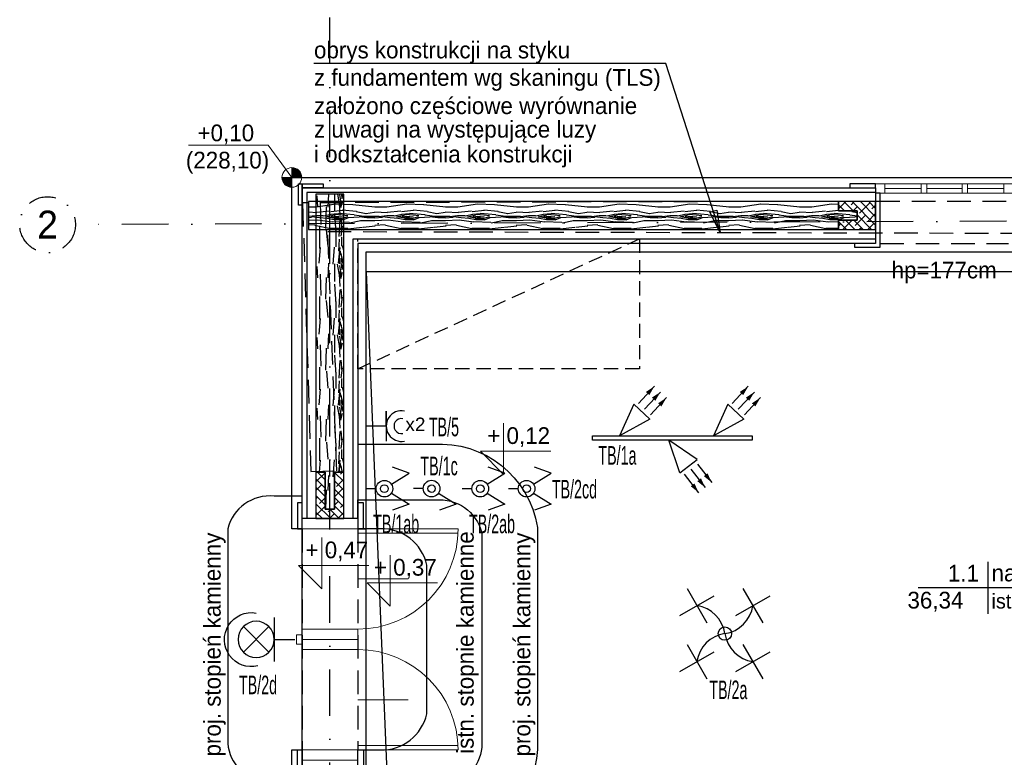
# Model space of a CAD drawing. Header units: centimetres. Extents: x 148004 to 151785, y -7215 to -1472.
# Tile 3 of 20: x 148732 to 149261, y -6018 to -5621. Entities that reach past the tile are written whole.
import ezdxf
from ezdxf.enums import TextEntityAlignment as Align

# ---------------------------------------------------------------- set-up
doc = ezdxf.new("R2010")
doc.units = ezdxf.units.CM
doc.header["$LTSCALE"] = 0.1
doc.linetypes.add('DASHDOT', pattern=[1, 0.5, -0.25, 0, -0.25])
doc.linetypes.add('DASHEDX2', pattern=[38.1, 25.4, -12.7])
doc.layers.get('0').update_dxf_attribs({"color": 45})
for name, color, linetype, lineweight in [('A_Drzwi', 2, 'Continuous', 18), ('A_Opisy', 7, 'Continuous', 18), ('A_stolarka_O', 4, 'Continuous', 15), ('HACZE', 52, 'Continuous', 9), ('rzędne proj_k', 190, 'Continuous', 18)]:
    doc.layers.add(name, color=color, linetype=linetype, lineweight=lineweight)
for name, color, linetype in [('A_opis_pom', 7, 'Continuous'), ('ELEK GNIAZDA', 234, 'Continuous'), ('ELEK OPIS', 140, 'Continuous'), ('ELEK OŚWIETLENIE', 154, 'Continuous'), ('ELEKTRYKA_OPIS GNIAZD', 230, 'Continuous'), ('hatch_R&F', 4, 'Continuous'), ('opisy_PROKON', 3, 'Continuous'), ('osie_R&F', 6, 'DASHDOT'), ('widoki_przerywana_R&F', 4, 'DASHEDX2'), ('widoki_R&F', 4, 'Continuous'), ('ściany_murowane_R&F', 13, 'Continuous')]:
    doc.layers.add(name, color=color, linetype=linetype)
doc.styles.add('1_100', font='romans.shx', dxfattribs={"width": 0.8})
doc.styles.add('arial', font='arial.ttf')
doc.styles.add('CG', font='txt')
doc.styles.add('GENERATED_STYLE_1', font='arial.ttf')
doc.styles.add('TECH', font='txt')
doc.dimstyles.new('1_100', dxfattribs={"dimscale": 1.5, "dimtxt": 10, "dimasz": 6, "dimexe": 0, "dimexo": 0, "dimgap": 1.5, "dimtad": 1, "dimdec": 1, "dimrnd": 1, "dimzin": 12, "dimdsep": 46, "dimtxsty": '1_100', "dimblk1": 'U1', "dimblk2": 'U1', "dimsah": 1, "dimcen": -6, "dimse1": 1, "dimse2": 1, "dimclrt": 2, "dimadec": 0, "dimazin": 0, "dimtfac": 0.072, "dimtdec": 1, "dimtix": 1, "dimtmove": 2, "dimatfit": 3, "dimldrblk": 'DOT', "dimfxl": 0, "dimtolj": 1, "dimtzin": 12, "dimarcsym": 0})

# ---------------------------------------------------------------- blocks, each defined once
blk = doc.blocks.new('*U16')
at = {"color": 4}
for p, q in [((-7.37, 8), (-7.37, 62)), ((-5, 8), (-5, 62))]:
    blk.add_line(p, q, dxfattribs=at)
at = {"color": 9}
blk.add_line((-32, 8), (-32, 35.12), dxfattribs=at)
at = {"color": 4}
for points in [[(-64.5, 8), (-64.5, -22), (-59, -22), (-59, 8), (-64.5, 8)], [(-5, 8), (-5, -22), (0.5, -22), (0.5, 8), (-5, 8)]]:
    blk.add_lwpolyline(points, dxfattribs=at)
at = {"color": 9}
blk.add_arc((-5, 8), 54, 90, 180, dxfattribs=at)
blk = doc.blocks.new('osie_przyziemie')
at = {"layer": 'osie_R&F', "ltscale": 500}
for points in [[(149148.5, -6296.58), (149148.5, -5332.1)], [(150364.22, -5726.87), (149011.58, -5731.7)]]:
    blk.add_lwpolyline(points, dxfattribs=at)
at = {"layer": 'osie_R&F', "ltscale": 300}
blk.add_circle((148996.58, -5731.7), 15, dxfattribs=at)
at = {"layer": 'osie_R&F', "color": 3, "ltscale": 75, "style": 'TECH'}
blk.add_text('2', height=15, dxfattribs=at).set_placement((148996.58, -5731.7), align=Align.MIDDLE_CENTER)
blk = doc.blocks.new('*U19')
for p, q in [((0, 22.22), (0, -24.36)), ((-62.5, -0.82), (160.5, -0.82))]:
    blk.add_line(p, q)
at = {"color": 6, "style": 'TECH'}
blk.add_attdef('NR_POM', text='', height=14.4, dxfattribs=at).set_placement((-7.95, 4.58), align=Align.RIGHT)
at = {"style": 'TECH'}
for tag, p, height in [('NAZWA_POM', (3.34, 4.73), 14.4), ('POSADZKA_POM', (3.28, -19.59), 12)]:
    blk.add_attdef(tag, p, '', height=height, dxfattribs=at)
at = {"color": 2, "style": 'TECH'}
blk.add_attdef('POW_POM', text='', height=16, dxfattribs=at).set_placement((-21.84, -19.61), align=Align.RIGHT)
at = {"color": 2, "style": 'arial', "flags": 2}
for tag, p, height in [('2', (-7.17, -12.72), 5.7), ('m', (-17.46, -19.56), 9.2)]:
    blk.add_attdef(tag, p, '', height=height, dxfattribs=at)
blk = doc.blocks.new('rzędna terenu_k')
h = blk.add_hatch(color=256)
h.dxf.hatch_style = 1
h.paths.add_polyline_path([(0, 10), (0, 0), (10, 0, 0.414214)])
h = blk.add_hatch(color=256)
h.dxf.hatch_style = 1
h.paths.add_polyline_path([(0, 0), (-10, 0, 0.414214), (0, -10)])
for points in [[(0, 0), (0, 10)], [(0, 10), (0, -10)], [(0, 0), (-10, 0)], [(-10, 0), (10, 0)]]:
    blk.add_lwpolyline(points)
blk.add_circle((0, 0), 10)
blk = doc.blocks.new('U1')
for p, q in [((0, -1), (0, 1)), ((1.5, 0), (-1.5, 0))]:
    blk.add_line(p, q)
at = {"color": 2, "const_width": 0.1}
blk.add_lwpolyline([(-0.5, -0.5), (0.5, 0.5)], dxfattribs=at)
blk = doc.blocks.new('OPRAWA ŻYRANDOL')
at = {"layer": 'ELEK GNIAZDA'}
blk.add_circle((0, 59.8), 59.8, dxfattribs=at)
at = {"layer": 'ELEK OŚWIETLENIE'}
for p, q in [((-339.8, 464.6), (-162.3, 157.1)), ((162.3, 464.6), (339.8, 157.1)), ((-404.8, 222.1), (-97.3, 399.7)), ((97.3, 222.1), (404.8, 399.7)), ((-339.8, -37.5), (-162.3, -345)), ((162.3, -37.5), (339.8, -345)), ((-404.8, -280), (-97.3, -102.5)), ((97.3, -280), (404.8, -102.5))]:
    blk.add_line(p, q, dxfattribs=at)
for centre, start, end in [((-294.6, 16.3), 8.39944, 81.60056), ((-43.5, 354.4), 278.39944, 351.60056), ((43.5, -234.7), 98.39944, 171.60056), ((294.6, 103.3), 188.39944, 261.60056)]:
    blk.add_arc(centre, 297.8, start, end, dxfattribs=at)
blk = doc.blocks.new('gniazdo podwójne p.t. hermetyczne')
at = {"layer": 'ELEK GNIAZDA'}
for q in [(98226.42, -23430.34, 50.7), (98244.38, -23443.82, 50.7)]:
    blk.add_line((98244.38, -23430.34, 50.7), q, dxfattribs=at)
at = {"layer": 'ELEK GNIAZDA', "elevation": 50.7}
blk.add_lwpolyline([(98244.38, -23416.87), (98244.38, -23430.34), (98244.38, -23430.34), (98244.38, -23416.87)], close=True, dxfattribs=at)
at = {"layer": 'ELEK GNIAZDA'}
for radius in [13.74, 6.74]:
    blk.add_arc((98258.12, -23430.34, 50.7), radius, 78.72187, 281.27813, dxfattribs=at)
at = {"layer": 'ELEK OPIS', "style": 'GENERATED_STYLE_1'}
blk.add_text('x2', height=12.165, dxfattribs=at).set_placement((98261.61, -23434.86))
blk = doc.blocks.new('kinkiet zewnetrzny ozdobny')
at = {"layer": 'ELEK OŚWIETLENIE'}
for p, q in [((-249, -196.8), (-249, 196.8)), ((-296.5, -114.8), (-526, 114.8)), ((-296.5, 114.8), (-526, -114.8)), ((-249, 0), (-65.6, 0))]:
    blk.add_line(p, q, dxfattribs=at)
blk.add_circle((-411.3, 0), 162.3, dxfattribs=at)
blk.add_arc((-453.4, 2.4), 242.6, 76.5508, 280.10842, dxfattribs=at)
blk = doc.blocks.new('naświetlacze 3x')
at = {"layer": 'ELEK OŚWIETLENIE'}
for p, q in [((-10.18, 19.8), (-1.54, 28.98)), ((40.35, 19.8), (48.99, 28.98)), ((-6.93, 16.75), (1.71, 25.92)), ((-3.67, 13.71), (4.97, 22.88)), ((43.6, 16.75), (52.24, 25.92)), ((46.86, 13.71), (55.5, 22.88)), ((-12.63, 19.31), (-20.3, 2.42)), ((-12.63, 19.31), (-3.99, 11.25)), ((37.9, 19.31), (30.23, 2.42)), ((37.9, 19.31), (46.54, 11.25)), ((-3.99, 11.25), (-20.3, 2.42)), ((46.54, 11.25), (30.23, 2.42)), ((21.55, -10.36), (6.16, 0)), ((12.18, -17.54), (6.16, 0)), ((12.18, -17.54), (21.55, -10.36)), ((18.09, -15.54), (25.81, -25.51)), ((21.63, -12.83), (29.34, -22.8)), ((14.57, -18.27), (22.28, -28.24))]:
    blk.add_line(p, q, dxfattribs=at)
for points in [[(-1.54, 28.98, 0, 2.5, 0), (-5.2, 25.09, 2.5, 2.5, 0)], [(1.71, 25.92, 0, 2.5, 0), (-1.95, 22.03, 2.5, 2.5, 0)], [(48.99, 28.98, 0, 2.5, 0), (45.33, 25.09, 2.5, 2.5, 0)], [(52.24, 25.92, 0, 2.5, 0), (48.58, 22.03, 2.5, 2.5, 0)], [(4.97, 22.88, 0, 2.5, 0), (1.31, 18.99, 2.5, 2.5, 0)], [(55.5, 22.88, 0, 2.5, 0), (51.84, 18.99, 2.5, 2.5, 0)], [(25.81, -25.51, 0, 2.5, 0), (22.54, -21.29, 2.5, 2.5, 0)], [(29.34, -22.8, 0, 2.5, 0), (26.07, -18.57, 2.5, 2.5, 0)], [(22.28, -28.24, 0, 2.5, 0), (19.01, -24.01, 2.5, 2.5, 0)]]:
    blk.add_lwpolyline(points, format="xyseb", dxfattribs=at)
blk.add_lwpolyline([(-34.8, 2.42), (51.03, 2.42), (51.03, 0), (-34.8, 0)], close=True, dxfattribs=at)
blk = doc.blocks.new('ŚWIECZNIKOWY IP44')
at = {"layer": 'ELEK OŚWIETLENIE'}
for p, q in [((8404.69, -43208.58, 1820.11), (8399.23, -43223.58, 1820.11)), ((8414.67, -43224.43, 1820.11), (8404.69, -43208.58, 1820.11)), ((8422.62, -43224.43, 1820.11), (8432.6, -43208.58, 1820.11)), ((8432.6, -43208.58, 1820.11), (8438.06, -43223.58, 1820.11)), ((8418.64, -43238.21, 1820.11), (8418.64, -43247.06, 1820.11))]:
    blk.add_line(p, q, dxfattribs=at)
for radius in [7.46, 3.46]:
    blk.add_circle((8418.64, -43230.74, 1820.11), radius, dxfattribs=at)
blk = doc.blocks.new('1-BIEGUNOWY IP44')
at = {"layer": 'ELEK OŚWIETLENIE'}
for p, q in [((8422.18, -43175.05, 50.7), (8432.16, -43159.2, 50.7)), ((8432.16, -43159.2, 50.7), (8437.62, -43174.21, 50.7)), ((8418.21, -43188.83, 50.7), (8418.21, -43197.68, 50.7))]:
    blk.add_line(p, q, dxfattribs=at)
for radius in [7.46, 3.33]:
    blk.add_circle((8418.21, -43181.37, 50.7), radius, dxfattribs=at)

msp = doc.modelspace()

# ---------------------------------------------------------------- hatches: boundary and pattern name
at = {"layer": 'hatch_R&F'}
h = msp.add_hatch(dxfattribs=at)
h.set_pattern_fill('WOOD8', color=256, scale=1.5, angle=90)
h.set_pattern_definition([(79.6952, (-279.337, 11.811), (38.09980505, 228.600036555), [4.259694, -421.711222]), (90, (-278.575, 16.002), (-38.1, 38.1), [4.191, -33.909]), (108.4349, (-278.575, 20.193), (-38.0999391, 76.2000172), [3.6144705, -116.868283]), (262.875, (-279.718, 23.622), (38.09993454, 266.70001447), [3.071736, -304.1002935]), (264.8056, (-280.099, 20.574), (38.09981744, 381.000025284), [4.208298, -416.619957]), (284.0362, (-280.48, 16.383), (38.09992533, -114.30002066), [4.712703, -152.377597]), (99.4623, (-279.337, 14.859), (-38.0999298, 190.50002997), [2.3175465, -229.4357235]), (83.6598, (-279.718, 17.145), (-38.10006039, -304.79997661), [3.450108, -341.560061]), (275.7106, (-279.337, 20.574), (38.10005066, -342.89997768), [3.8290125, -379.071264]), (258.6901, (-278.956, 16.764), (38.0999093, 152.40002937), [1.942719, -192.329905]), (84.8056, (-278.956, 8.382), (-38.09981744, -381.000025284), [4.208298, -416.619957]), (78.6901, (-278.575, 12.573), (-38.0999093, -152.40002937), [3.885438, -190.387186]), (90, (-277.813, 16.383), (-38.1, 38.1), [4.572, -33.528]), (110.556, (-277.813, 20.955), (-76.1998468, 190.50007021), [3.255264, -322.271288]), (93.8141, (-278.956, 24.003), (-38.100233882, 533.39997427), [5.727687, -567.04089]), (84.8056, (-279.337, 29.718), (-38.09981744, -381.000025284), [4.208298, -416.619957]), (90, (-278.956, 33.91), (-38.1, 38.1), [4.191, -33.909]), (95.1944, (-278.956, 2e-15), (-38.09981744, 381.000025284), [4.208298, -416.619957]), (84.8056, (-279.337, 4.191), (-38.09981744, -381.000025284), [4.208298, -416.619957]), (90, (-279.718, 2e-15), (-38.1, 38.1), [2.286, -35.814]), (95.1944, (-279.718, 2.286), (-38.09981744, 381.000025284), [4.208298, -416.619957]), (90, (-280.1, 6.477), (-38.1, 38.1), [3.81, -34.29]), (100.3048, (-280.099, 10.287), (38.09980505, -228.600036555), [4.259694, -421.711222]), (95.1944, (-280.861, 14.478), (-38.09981744, 381.000025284), [4.208298, -416.619957]), (84.8056, (-281.242, 18.669), (-38.09981744, -381.000025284), [4.208298, -416.619957]), (84.8056, (-280.861, 22.86), (-38.09981744, -381.000025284), [4.208298, -416.619957]), (81.8699, (-280.48, 27.051), (-38.09997482, -228.59999127), [5.3881395, -264.019513]), (90, (-279.718, 32.385), (-38.1, 38.1), [5.715, -32.385]), (77.4712, (-256.858, 30.861), (38.09998475, 190.50001162), [3.5126295, -347.751997]), (84.2894, (-256.096, 34.29), (-38.10005066, -342.89997768), [3.8290125, -379.071264]), (98.1301, (-256.858, 30.861), (-38.09997482, 228.59999127), [2.6940885, -266.713602]), (99.4623, (-257.239, 33.528), (-38.0999298, 190.50002997), [4.6350555, -227.118177]), (90, (-258, 5e-16), (-38.1, 38.1), [4.572, -33.528]), (80.5377, (-258.001, 4.572), (-38.0999298, -190.50002997), [2.3175465, -229.4357235]), (291.8014, (-257.62, 6.858), (-38.09999637, 114.30000984), [2.0517615, -203.123025]), (282.9946, (-256.858, 4.953), (-76.199908, 342.900029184), [5.083188, -503.234211]), (82.875, (-256.858, 35.052), (-38.09993454, -266.70001447), [3.071736, -304.1002935]), (97.125, (-256.858, 35.052), (-38.09993454, 266.70001447), [3.071736, -304.1002935]), (90, (-257.24, 4e-16), (-38.1, 38.1), [3.048, -35.052]), (284.0362, (-257.239, 3.048), (38.09992533, -114.30002066), [3.1418025, -153.948536]), (86.6335, (-258.382, 8.382), (-38.10041802, -609.59997445), [6.488202, -642.331443]), (87.7094, (-258.001, 14.859), (-38.09983787, -914.400004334), [9.53262, -943.729075]), (93.1798, (-257.62, 24.384), (-38.09965868, 647.700018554), [6.8685915, -679.98895]), (99.4623, (-258.001, 31.242), (-38.0999298, 190.50002997), [6.952602, -224.800668]), (100.3048, (-254.572, 3e-16), (38.09980505, -228.600036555), [4.259694, -421.711222]), (105.9454, (-255.334, 4.191), (38.09999644, -152.40000495), [5.5474365, -271.824755]), (90, (-256.858, 9.525), (-38.1, 38.1), [4.953, -33.147]), (81.8699, (-256.858, 14.478), (-38.09997482, -228.59999127), [5.3881395, -264.019513]), (93.5763, (-256.096, 19.812), (-38.09964605, 571.50002525), [6.1078875, -604.681557]), (81.2538, (-256.477, 25.908), (38.100159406, 266.6999754), [5.0112555, -496.115988]), (75.9638, (-255.715, 30.861), (-38.09992533, -114.30002066), [4.712703, -152.377597]), (90, (-254.572, 35.433), (-38.1, 38.1), [2.667, -35.433]), (264.8056, (-258.382, 8.382), (38.09981744, 381.000025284), [8.416557, -412.411697]), (85.2364, (-260.668, 7e-16), (-38.099677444, -419.10003665), [9.1756995, -449.60907]), (90, (-259.906, 9.144), (-38.1, 38.1), [8.763, -29.337]), (94.0856, (-259.906, 17.907), (-38.09985294, 495.300005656), [10.695165, -524.0637855]), (90, (-260.668, 28.575), (-38.1, 38.1), [9.525, -28.575]), (97.125, (-252.667, 2e-16), (-38.09993454, 266.70001447), [9.2151705, -297.956859]), (96.3402, (-253.81, 9.144), (-38.10006039, 304.79997661), [6.9002145, -338.109954]), (87.5104, (-254.572, 16.002), (-38.100680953, -838.199979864), [8.771268, -868.356607]), (83.4802, (-254.191, 24.765), (-114.299982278, -990.599992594), [13.4217915, -1328.758531]), (93.0128, (-277.432, 2e-15), (-38.100156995, 685.800000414), [7.24902, -717.6529335]), (81.8699, (-277.813, 7.239), (-38.09997482, -228.59999127), [8.0822295, -261.325462]), (87.6141, (-276.67, 15.24), (-38.099342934, -876.300019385), [9.1519245, -906.04147]), (100.6197, (-276.289, 24.384), (76.200307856, -419.099938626), [6.2022225, -614.020819]), (90, (-277.432, 30.48), (-38.1, 38.1), [7.62, -30.48]), (86.8202, (-282.004, 2e-15), (-38.09965868, -647.700018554), [6.8685915, -679.98895]), (96.009, (-281.623, 6.858), (38.09997376, -380.999991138), [7.279005, -720.620466]), (96.7098, (-282.385, 14.097), (38.099767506, -342.900038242), [6.5216535, -645.645267]), (84.2894, (-283.147, 20.574), (-38.10005066, -342.89997768), [7.6580235, -375.242252]), (77.9052, (-282.385, 28.194), (-76.200256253, -342.899946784), [5.4550815, -540.053898]), (99.4623, (-281.242, 33.528), (-38.0999298, 190.50002997), [4.6350555, -227.118177]), (93.8141, (-274.765, 2e-15), (-38.100233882, 533.39997427), [5.727687, -567.04089]), (77.1957, (-275.146, 5.715), (-114.300282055, -495.299917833), [8.595741, -850.979426]), (90, (-273.24, 14.097), (-38.1, 38.1), [9.525, -28.575]), (95.4403, (-273.241, 23.622), (38.099747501, -419.100012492), [8.037195, -795.683181]), (96.7098, (-274.003, 31.623), (38.099767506, -342.900038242), [6.5216535, -645.645267]), (90, (-284.67, 2e-15), (-38.1, 38.1), [6.477, -31.623]), (98.1301, (-284.671, 6.477), (-38.09997482, 228.59999127), [10.776318, -258.6313725]), (87.6141, (-286.195, 17.145), (-38.099342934, -876.300019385), [9.1519245, -906.04147]), (84.4725, (-285.814, 26.289), (76.199443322, 800.100066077), [11.8661685, -1174.7515875]), (96.8428, (-250, 0), (76.200304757, -647.699976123), [9.593352, -949.74015]), (90, (-251.143, 9.525), (-38.1, 38.1), [10.668, -27.432]), (86.3478, (-251.143, 20.193), (-76.1995157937, -1181.100036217), [17.943423, -1776.400727]), (90, (-263.335, 8e-16), (-38.1, 38.1), [9.144, -28.956]), (94.7636, (-263.335, 9.144), (-38.099677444, 419.10003665), [9.1756995, -449.60907]), (88.1524, (-264.097, 18.288), (-38.099783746, -1143.00001771), [11.8171335, -1169.897228]), (87.2737, (-263.716, 30.099), (-38.099848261, -762.000010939), [8.0100675, -792.99656]), (84.8056, (-269.431, 1e-15), (-38.09981744, -381.000025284), [8.416557, -412.411697]), (90, (-268.67, 8.382), (-38.1, 38.1), [12.192, -25.908]), (91.9092, (-268.669, 20.574), (-38.100923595, 1104.899963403), [11.436363, -1132.1984595]), (93.5763, (-269.05, 32.004), (-38.09964605, 571.50002525), [6.1078875, -604.681557])])
h.paths.add_polyline_path([(148901, -5864.87), (148906, -5864.87), (148906, -5715.37), (148891, -5715.37), (148891, -5864.87), (148896, -5864.87), (148896, -5884.87), (148901, -5884.87)])
h = msp.add_hatch(dxfattribs=at)
h.set_pattern_fill('WOOD8', color=256, scale=1.5)
h.set_pattern_definition([(349.6952, (-722.5956, 25.337), (228.600036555, -38.09980505), [4.259694, -421.711222]), (0, (-718.405, 24.575), (38.1, 38.1), [4.191, -33.909]), (18.4349, (-714.214, 24.575), (76.2000172, 38.0999391), [3.6144705, -116.868283]), (172.875, (-710.7846, 25.718), (266.70001447, -38.09993454), [3.071736, -304.1002935]), (174.8056, (-713.8326, 26.099), (381.000025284, -38.09981744), [4.208298, -416.619957]), (194.0362, (-718.024, 26.48), (-114.30002066, -38.09992533), [4.712703, -152.377597]), (9.4623, (-719.5476, 25.337), (190.50002997, 38.0999298), [2.3175465, -229.4357235]), (353.6598, (-717.2616, 25.718), (-304.79997661, 38.10006039), [3.450108, -341.560061]), (185.7106, (-713.8326, 25.337), (-342.89997768, -38.10005066), [3.8290125, -379.071264]), (168.6901, (-717.643, 24.956), (152.40002937, -38.0999093), [1.942719, -192.329905]), (354.8056, (-726.0246, 24.956), (-381.000025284, 38.09981744), [4.208298, -416.619957]), (348.6901, (-721.834, 24.575), (-152.40002937, 38.0999093), [3.885438, -190.387186]), (0, (-718.024, 23.813), (38.1, 38.1), [4.572, -33.528]), (20.556, (-713.4516, 23.813), (190.50007021, 76.1998468), [3.255264, -322.271288]), (3.8141, (-710.4036, 24.956), (533.39997427, 38.100233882), [5.727687, -567.04089]), (354.8056, (-704.6886, 25.337), (-381.000025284, 38.09981744), [4.208298, -416.619957]), (0, (-700.498, 24.956), (38.1, 38.1), [4.191, -33.909]), (5.1944, (-734.4066, 24.956), (381.000025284, 38.09981744), [4.208298, -416.619957]), (354.8056, (-730.2156, 25.337), (-381.000025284, 38.09981744), [4.208298, -416.619957]), (0, (-734.407, 25.718), (38.1, 38.1), [2.286, -35.814]), (5.1944, (-732.1206, 25.718), (381.000025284, 38.09981744), [4.208298, -416.619957]), (0, (-727.93, 26.1), (38.1, 38.1), [3.81, -34.29]), (10.3048, (-724.1196, 26.099), (-228.600036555, -38.09980505), [4.259694, -421.711222]), (5.1944, (-719.9286, 26.861), (381.000025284, 38.09981744), [4.208298, -416.619957]), (354.8056, (-715.7376, 27.242), (-381.000025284, 38.09981744), [4.208298, -416.619957]), (354.8056, (-711.5466, 26.861), (-381.000025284, 38.09981744), [4.208298, -416.619957]), (351.8699, (-707.3556, 26.48), (-228.59999127, 38.09997482), [5.3881395, -264.019513]), (0, (-702.02, 25.718), (38.1, 38.1), [5.715, -32.385]), (347.4712, (-703.5456, 2.858), (190.50001162, -38.09998475), [3.5126295, -347.751997]), (354.2894, (-700.1166, 2.096), (-342.89997768, 38.10005066), [3.8290125, -379.071264]), (8.1301, (-703.5456, 2.858), (228.59999127, 38.09997482), [2.6940885, -266.713602]), (9.4623, (-700.8786, 3.239), (190.50002997, 38.0999298), [4.6350555, -227.118177]), (0, (-734.407, 4), (38.1, 38.1), [4.572, -33.528]), (350.5377, (-729.8346, 4.001), (-190.50002997, 38.0999298), [2.3175465, -229.4357235]), (201.8014, (-727.5486, 3.62), (114.30000984, 38.09999637), [2.0517615, -203.123025]), (192.9946, (-729.4536, 2.858), (342.900029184, 76.199908), [5.083188, -503.234211]), (352.875, (-699.3546, 2.858), (-266.70001447, 38.09993454), [3.071736, -304.1002935]), (7.125, (-699.3546, 2.858), (266.70001447, 38.09993454), [3.071736, -304.1002935]), (0, (-734.407, 3.24), (38.1, 38.1), [3.048, -35.052]), (194.0362, (-731.359, 3.239), (-114.30002066, -38.09992533), [3.1418025, -153.948536]), (356.6335, (-726.0246, 4.382), (-609.59997445, 38.10041802), [6.488202, -642.331443]), (357.7094, (-719.5476, 4.001), (-914.400004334, 38.09983787), [9.53262, -943.729075]), (3.1798, (-710.0226, 3.62), (647.700018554, 38.09965868), [6.8685915, -679.98895]), (9.4623, (-703.1646, 4.001), (190.50002997, 38.0999298), [6.952602, -224.800668]), (10.3048, (-734.4066, 0.572), (-228.600036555, -38.09980505), [4.259694, -421.711222]), (15.9454, (-730.2156, 1.334), (-152.40000495, -38.09999644), [5.5474365, -271.824755]), (0, (-724.88, 2.858), (38.1, 38.1), [4.953, -33.147]), (351.8699, (-719.9286, 2.858), (-228.59999127, 38.09997482), [5.3881395, -264.019513]), (3.5763, (-714.5946, 2.096), (571.50002525, 38.09964605), [6.1078875, -604.681557]), (351.2538, (-708.4986, 2.477), (266.6999754, -38.100159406), [5.0112555, -496.115988]), (345.9638, (-703.546, 1.715), (-114.30002066, 38.09992533), [4.712703, -152.377597]), (0, (-698.974, 0.572), (38.1, 38.1), [2.667, -35.433]), (174.8056, (-726.0246, 4.382), (381.000025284, -38.09981744), [8.416557, -412.411697]), (355.2364, (-734.4066, 6.668), (-419.10003665, 38.099677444), [9.1756995, -449.60907]), (0, (-725.263, 5.906), (38.1, 38.1), [8.763, -29.337]), (4.0856, (-716.4996, 5.906), (495.300005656, 38.09985294), [10.695165, -524.0637855]), (0, (-705.83, 6.668), (38.1, 38.1), [9.525, -28.575]), (7.125, (-734.4066, -1.333), (266.70001447, 38.09993454), [9.2151705, -297.956859]), (6.3402, (-725.2626, -0.19), (304.79997661, 38.10006039), [6.9002145, -338.109954]), (357.5104, (-718.4046, 0.572), (-838.199979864, 38.100680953), [8.771268, -868.356607]), (353.4802, (-709.6416, 0.191), (-990.599992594, 114.299982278), [13.4217915, -1328.758531]), (3.0128, (-734.4066, 23.432), (685.800000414, 38.100156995), [7.24902, -717.6529335]), (351.8699, (-727.1676, 23.813), (-228.59999127, 38.09997482), [8.0822295, -261.325462]), (357.6141, (-719.1666, 22.67), (-876.300019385, 38.099342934), [9.1519245, -906.04147]), (10.6197, (-710.0226, 22.289), (-419.099938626, -76.200307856), [6.2022225, -614.020819]), (0, (-703.927, 23.432), (38.1, 38.1), [7.62, -30.48]), (356.8202, (-734.4066, 28.004), (-647.700018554, 38.09965868), [6.8685915, -679.98895]), (6.009, (-727.5486, 27.623), (-380.999991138, -38.09997376), [7.279005, -720.620466]), (6.7098, (-720.3096, 28.385), (-342.900038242, -38.099767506), [6.5216535, -645.645267]), (354.2894, (-713.8326, 29.147), (-342.89997768, 38.10005066), [7.6580235, -375.242252]), (347.9052, (-706.2126, 28.385), (-342.899946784, 76.200256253), [5.4550815, -540.053898]), (9.4623, (-700.8786, 27.242), (190.50002997, 38.0999298), [4.6350555, -227.118177]), (3.8141, (-734.4066, 20.765), (533.39997427, 38.100233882), [5.727687, -567.04089]), (347.1957, (-728.6916, 21.146), (-495.299917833, 114.300282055), [8.595741, -850.979426]), (0, (-720.31, 19.24), (38.1, 38.1), [9.525, -28.575]), (5.4403, (-710.7846, 19.241), (-419.100012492, -38.099747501), [8.037195, -795.683181]), (6.7098, (-702.7836, 20.003), (-342.900038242, -38.099767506), [6.5216535, -645.645267]), (0, (-734.407, 30.67), (38.1, 38.1), [6.477, -31.623]), (8.1301, (-727.9296, 30.671), (228.59999127, 38.09997482), [10.776318, -258.6313725]), (357.6141, (-717.2616, 32.195), (-876.300019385, 38.099342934), [9.1519245, -906.04147]), (354.4725, (-708.1176, 31.814), (800.100066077, -76.199443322), [11.8661685, -1174.7515875]), (6.8428, (-734.4066, -4), (-647.699976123, -76.200304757), [9.593352, -949.74015]), (0, (-724.88, -2.857), (38.1, 38.1), [10.668, -27.432]), (356.3478, (-714.2136, -2.857), (-1181.100036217, 76.1995157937), [17.943423, -1776.400727]), (0, (-734.407, 9.335), (38.1, 38.1), [9.144, -28.956]), (4.7636, (-725.2626, 9.335), (419.10003665, 38.099677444), [9.1756995, -449.60907]), (358.1524, (-716.1186, 10.097), (-1143.00001771, 38.099783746), [11.8171335, -1169.897228]), (357.2737, (-704.3076, 9.716), (-762.000010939, 38.099848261), [8.0100675, -792.99656]), (354.8056, (-734.4066, 15.431), (-381.000025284, 38.09981744), [8.416557, -412.411697]), (0, (-726.025, 14.67), (38.1, 38.1), [12.192, -25.908]), (1.9092, (-713.8326, 14.669), (1104.899963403, 38.100923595), [11.436363, -1132.1984595]), (3.5763, (-702.4026, 15.05), (571.50002525, 38.09964605), [6.1078875, -604.681557])])
h.paths.add_polyline_path([(148887, -5719.37), (148887, -5734.37), (149172.13, -5734.37), (149172.13, -5729.37), (149182.13, -5729.37), (149182.13, -5724.37), (149172.13, -5724.37), (149172.13, -5719.37)])
h = msp.add_hatch(dxfattribs=at)
h.set_pattern_fill('ANSI38', color=256, angle=90)
h.set_pattern_definition([(135, (-372.689, -4), (-2.24506403, -2.24506403), []), (225, (-372.689, -4), (-2.24506403, -6.73519209), [7.9375, -4.7625])])
h.paths.add_polyline_path([(149192.13, -5719.37), (149172.13, -5719.37), (149172.13, -5724.37), (149182.13, -5724.37), (149182.13, -5729.37), (149172.13, -5729.37), (149172.13, -5734.37), (149192.13, -5734.37), (149192.13, -5729.37), (149192.13, -5724.37)])
h = msp.add_hatch(dxfattribs=at)
h.set_pattern_fill('ANSI38', color=256, angle=90)
h.set_pattern_definition([(135, (-250, 1.5), (-2.24506403, -2.24506403), []), (225, (-250, 1.5), (-2.24506403, -6.73519209), [7.9375, -4.7625])])
h.paths.add_polyline_path([(148901, -5864.87), (148901, -5884.87), (148896, -5884.87), (148896, -5864.87), (148891, -5864.87), (148891, -5889.87), (148906, -5889.87), (148906, -5864.87)])

# ---------------------------------------------------------------- linework, layer by layer
at = {"layer": 'A_Opisy'}
for points in [[(148991.96, -5838.62), (148991.96, -5866.12), (148979.46, -5853.62), (149017.35, -5853.62)], [(148894.13, -5900.12), (148894.13, -5927.62), (148881.63, -5915.12), (148919.52, -5915.12)], [(148930.99, -5909.47), (148930.99, -5936.97), (148918.49, -5924.47), (148956.38, -5924.47)]]:
    msp.add_lwpolyline(points, dxfattribs=at)
at = {"layer": 'A_stolarka_O'}
for p, q in [((149194.63, -5709.87), (149263.63, -5709.87)), ((149216.63, -5712.37), (149197.13, -5712.37)), ((149219.63, -5712.37), (149238.63, -5712.37)), ((149241.63, -5712.37), (149261.13, -5712.37))]:
    msp.add_line(p, q, dxfattribs=at)
for points in [[(149197.13, -5714.87), (149197.13, -5709.87), (149192.13, -5709.87), (149192.13, -5714.87)], [(149216.63, -5709.87), (149216.63, -5714.87), (149197.13, -5714.87), (149197.13, -5709.87)], [(149216.63, -5714.87), (149216.63, -5709.87), (149219.63, -5709.87), (149219.63, -5714.87)], [(149219.63, -5709.87), (149219.63, -5714.87), (149261.13, -5714.87), (149261.13, -5709.87)], [(149241.63, -5714.87), (149241.63, -5709.87), (149238.63, -5709.87), (149238.63, -5714.87)], [(149261.13, -5714.87), (149261.13, -5709.87), (149266.13, -5709.87), (149266.13, -5714.87)], [(148880.5, -5952.37), (148880.5, -5957.37), (148883.5, -5957.37), (148883.5, -5952.37)]]:
    msp.add_lwpolyline(points, close=True, dxfattribs=at)
at = {"layer": 'Defpoints'}
msp.add_lwpolyline([(149789.4, -6163.37), (149789.4, -6163.37), (148918, -6163.37), (148918, -5746.37), (149789.4, -5746.37), (149789.4, -6163.37)], dxfattribs=at)
at = {"layer": 'ELEK OŚWIETLENIE'}
msp.add_lwpolyline([(149577.25, -5481.37), (149766.01, -5481.37), (149773.13, -5757.14), (148918, -5757.14), (148934.35, -6152.53), (149754.22, -6154.8), (149746.29, -6134.17)], dxfattribs=at)
at = {"layer": 'rzędne proj_k', "flags": 128}
msp.add_lwpolyline([(148822.33, -5688.95), (148865.29, -5688.95), (148878, -5706.37)], dxfattribs=at)
at = {"layer": 'widoki_przerywana_R&F', "ltscale": 3}
msp.add_line((148913.5, -5809.37), (149065, -5739.37), dxfattribs=at)
at = {"layer": 'widoki_przerywana_R&F', "ltscale": 5}
msp.add_line((149194.63, -5741.87), (149263.63, -5741.87), dxfattribs=at)
for points in [[(149357.63, -5719.47), (149153.4, -5719.23), (148883.78, -5719.99), (148888.26, -5864.5), (148902.23, -5864.15), (148897.3, -5735.46), (149665.62, -5737.31)], [(148883.5, -5895.37), (148883.5, -6014.37)], [(148913.5, -5895.37), (148913.5, -6014.37)]]:
    msp.add_lwpolyline(points, dxfattribs=at)
at = {"layer": 'widoki_przerywana_R&F', "ltscale": 3}
msp.add_lwpolyline([(148913.5, -5739.37), (149065, -5739.37), (149065, -5809.37), (148913.5, -5809.37)], close=True, dxfattribs=at)
at = {"layer": 'widoki_R&F', "linetype": 'Continuous', "lineweight": -3, "ltscale": 0.5}
for points in [[(148881.5, -5709.87), (148883.5, -5709.87), (148883.5, -5721.25), (148881.5, -5721.25)], [(148883.5, -5711.87), (148883.5, -5709.87), (148894.89, -5709.87), (148894.89, -5711.87)], [(149178.24, -5709.87), (149178.24, -5711.87), (149192.13, -5711.87), (149192.13, -5709.87)]]:
    msp.add_lwpolyline(points, close=True, dxfattribs=at)
at = {"layer": 'widoki_R&F'}
for points in [[(149192.13, -5714.37), (148886, -5714.37), (148886, -5889.87), (148883.5, -5889.87), (148883.5, -5711.87), (149192.13, -5711.87), (149192.13, -5714.87)], [(149192.13, -5719.37), (149172.13, -5719.37), (149172.13, -5724.37), (149182.13, -5724.37), (149182.13, -5729.37), (149172.13, -5729.37), (149172.13, -5734.37), (149192.13, -5734.37), (149192.13, -5729.37), (149192.13, -5729.37), (149192.13, -5724.37), (149192.13, -5724.37), (149192.13, -5719.37)], [(149192.13, -5741.87), (148913.5, -5741.87), (148913.5, -5889.87), (148911, -5889.87), (148911, -5739.37), (149192.13, -5739.37), (149192.13, -5741.87)]]:
    msp.add_lwpolyline(points, dxfattribs=at)
for points in [[(148901, -5864.87), (148906, -5864.87), (148906, -5715.37), (148891, -5715.37), (148891, -5864.87), (148896, -5864.87), (148896, -5884.87), (148901, -5884.87)], [(149192.13, -5741.87), (149180.74, -5741.87), (149180.74, -5743.87), (149194.63, -5743.87), (149194.63, -5714.87), (149192.13, -5714.87), (149192.13, -5741.87), (149192.13, -5741.87)], [(149172.13, -5724.37), (149172.13, -5719.37), (148887, -5719.37), (148887, -5734.37), (149172.13, -5734.37), (149172.13, -5729.37), (149182.13, -5729.37), (149182.13, -5724.37)], [(148901, -5864.87), (148901, -5884.87), (148896, -5884.87), (148896, -5864.87), (148891, -5864.87), (148891, -5889.87), (148906, -5889.87), (148906, -5864.87)], [(148883.5, -5895.37), (148883.5, -5881.48), (148881, -5881.48), (148881, -5895.37)], [(148916.5, -5895.37), (148916.5, -5881.48), (148913.5, -5881.48), (148913.5, -5895.37)], [(148883.5, -6014.37), (148883.5, -6028.25), (148881, -6028.25), (148881, -6014.37)], [(148916.5, -6014.37), (148916.5, -6028.25), (148913.5, -6028.25), (148913.5, -6014.37)]]:
    msp.add_lwpolyline(points, close=True, dxfattribs=at)
for points in [[(148913.54, -5849.88), (148953.96, -5849.88, -0.388233), (149010.16, -5894.6), (149010.16, -6014.02, -0.370351), (148961.82, -6063.94), (148913.5, -6063.94)], [(148913.5, -5889.87), (148913.54, -5879.88), (148955.2, -5879.88, -0.374972), (148980.16, -5897.47), (148980.16, -6012.94, -0.348362), (148960.16, -6033.94), (148913.5, -6033.94), (148913.56, -6014.37), (148925.69, -6014.37, 0.357981), (148950.63, -5994.87), (148950.63, -5914.87, 0.359624), (148925.63, -5895.37), (148913.37, -5895.37)], [(148913.54, -5879.88), (148955.2, -5879.88, -0.374972), (148980.16, -5897.47), (148980.16, -6012.94, -0.348362), (148960.16, -6033.94), (148913.5, -6033.94)]]:
    msp.add_lwpolyline(points, format="xyb", dxfattribs=at)
msp.add_lwpolyline([(148883.5, -6031.89), (148883.5, -5877.84), (148868.47, -5877.84, 0.374972), (148843.5, -5895.42), (148843.5, -6010.89, 0.348362), (148863.5, -6031.89)], format="xyb", close=True, dxfattribs=at)
at = {"layer": 'ściany_murowane_R&F', "color": 3, "lineweight": -3, "ltscale": 0.5}
for points in [[(148883.5, -5895.37), (148881, -5895.37), (148881, -5895.37), (148878, -5895.37), (148878, -5706.37), (149517, -5706.37)], [(148913.5, -5895.37), (148918, -5895.37), (148918, -5746.37), (149654.47, -5746.37), (149654.47, -5741.87)], [(149817.91, -6203.37), (148878, -6203.37), (148878, -6203.37), (148878, -6203.37), (148878, -6203.37), (148878, -6203.37), (148878, -6203.37), (148878, -6203.37), (148878, -6203.37), (148878, -6203.37), (148878, -6014.37), (148881, -6014.37), (148881, -6014.37), (148883.5, -6014.37)]]:
    msp.add_lwpolyline(points, dxfattribs=at)
at = {"layer": 'ściany_murowane_R&F', "lineweight": -3, "ltscale": 0.5}
msp.add_lwpolyline([(149192.13, -5711.87), (149192.13, -5741.87), (148913.5, -5741.87), (148913.5, -5889.87), (148883.5, -5889.87), (148883.5, -5711.87), (149192.13, -5711.87)], dxfattribs=at)

# ---------------------------------------------------------------- block references
at = {"layer": 'A_Drzwi', "xscale": -1, "rotation": 270}
msp.add_blockref('*U16', (148905.5, -5890.37), dxfattribs=at)
at = {"layer": 'A_Drzwi', "rotation": 270}
msp.add_blockref('*U16', (148905.5, -6019.37), dxfattribs=at)
at = {"layer": 'A_opis_pom', "lineweight": 5}
ref = msp.add_blockref('*U19', (149252.49, -5926.5), dxfattribs=dict(at, xscale=0.6, yscale=0.6, zscale=0.6))
ref.add_attrib('NR_POM', '1.1', dxfattribs={"layer": '0', "color": 6, "height": 9, "style": 'TECH'}).set_placement((149247.72, -5923.75), align=Align.RIGHT)
ref.add_attrib('NAZWA_POM', 'nawa główna', (149254.5, -5923.66), dxfattribs={"layer": '0', "height": 9, "style": 'TECH'})
ref.add_attrib('POW_POM', '36,34', dxfattribs={"layer": '0', "color": 2, "height": 9, "style": 'TECH'}).set_placement((149239.38, -5938.26), align=Align.RIGHT)
ref.add_attrib('POSADZKA_POM', 'istn. posadzka kamienna', (149254.46, -5938.25), dxfattribs={"layer": '0', "height": 8, "style": 'TECH'})
at = {"layer": 'ELEK GNIAZDA', "xscale": 0.6, "yscale": 0.6, "zscale": 0.6}
msp.add_blockref('gniazdo podwójne p.t. hermetyczne', (89982.15, 8218.08, -30.42), dxfattribs=at)
at = {"layer": 'ELEK OPIS', "xscale": -0.06, "yscale": 0.06, "zscale": 0.06, "rotation": 180}
msp.add_blockref('kinkiet zewnetrzny ozdobny', (148883.5, -5954.87), dxfattribs=at)
at = {"layer": 'ELEK OŚWIETLENIE'}
msp.add_blockref('naświetlacze 3x', (149074.63, -5847.7), dxfattribs=at)
at = {"layer": 'ELEK OŚWIETLENIE', "xscale": 0.6, "yscale": 0.6, "zscale": 0.6, "rotation": 270}
for name, p in [('ŚWIECZNIKOWY IP44', (174866.24, -822.6, -1092.06)), ('ŚWIECZNIKOWY IP44', (174917.84, -822.6, -1092.06)), ('ŚWIECZNIKOWY IP44', (174942.76, -822.6, -1092.06)), ('1-BIEGUNOWY IP44', (174862.01, -822.84, -30.42))]:
    msp.add_blockref(name, p, dxfattribs=at)
at = {"layer": 'ELEK OŚWIETLENIE', "xscale": 0.06, "yscale": 0.06, "zscale": 0.06}
msp.add_blockref('OPRAWA ŻYRANDOL', (149111.03, -5955.36), dxfattribs=at)
at = {"layer": 'HACZE'}
msp.add_blockref('osie_przyziemie', (-250.02, -0.01), dxfattribs=at)
at = {"layer": 'rzędne proj_k', "xscale": 0.53, "yscale": 0.53, "zscale": 0.53}
msp.add_blockref('rzędna terenu_k', (148878, -5706.37), dxfattribs=at)

# ---------------------------------------------------------------- texts
at = {"layer": 'A_Opisy', "style": 'TECH'}
for s, p in [('obrys konstrukcji na styku ', (148889.92, -5637.79)), ('z fundamentem wg skaningu (TLS)', (148889.92, -5652.56)), ('założono częściowe wyrównanie ', (148889.92, -5667.77)), ('z uwagi na występujące luzy ', (148889.92, -5680.43)), ('i odkształcenia konstrukcji', (148889.92, -5693.78))]:
    msp.add_text(s, height=9, dxfattribs=at).set_placement(p, align=Align.MIDDLE_LEFT)
at = {"layer": 'A_Opisy', "color": 4, "style": 'TECH'}
for s, p in [('+ 0,12', (148983.15, -5849.74)), ('+ 0,47', (148885.32, -5911.23)), ('+ 0,37', (148922.18, -5920.58))]:
    msp.add_text(s, height=9, dxfattribs=at).set_placement(p)
for s, p in [('proj. stopień kamienny', (148835.21, -6017.86)), ('proj. stopień kamienny', (149001.83, -6017.86)), ('istn. stopnie kamienne', (148971.34, -6016.46))]:
    msp.add_text(s, height=9, rotation=90, dxfattribs=at).set_placement(p, align=Align.MIDDLE_LEFT)
at = {"layer": 'ELEKTRYKA_OPIS GNIAZD', "style": 'arial', "width": 0.55}
for s, p in [('TB/5', (148951.74, -5845.61)), ('TB/1a', (149042.96, -5860.88)), ('TB/1c', (148947.2, -5866.59)), ('TB/2cd', (149017.91, -5879.05)), ('TB/1ab', (148921.76, -5897.74)), ('TB/2ab', (148973.33, -5897.74)), ('TB/2d', (148849.57, -5984.36)), ('TB/2a', (149102.64, -5986.99))]:
    msp.add_text(s, height=10, dxfattribs=at).set_placement(p)
at = {"layer": 'opisy_PROKON', "color": 4, "style": 'CG'}
msp.add_text('hp=177cm', height=9, dxfattribs=at).set_placement((149200.73, -5756.18), align=Align.MIDDLE_LEFT)
at = {"layer": 'rzędne proj_k', "color": 7, "linetype": 'Continuous', "style": 'TECH'}
for s, p in [('+0,10', (148842.48, -5689.59)), ('(228,10)', (148843.39, -5704.24))]:
    msp.add_text(s, height=9, dxfattribs=at).set_placement(p, align=Align.BOTTOM_CENTER)

# ---------------------------------------------------------------- leaders
at = {"layer": 'opisy_PROKON'}
msp.add_leader([(149108.57, -5735.92), (149079.28, -5645.05), (148889.84, -5645.05)], dimstyle='1_100', override={"dimasz": 8, "dimtad": 0, "dimldrblk": 'ClosedBlank'}, dxfattribs=at)

doc.saveas('drawing.dxf')
